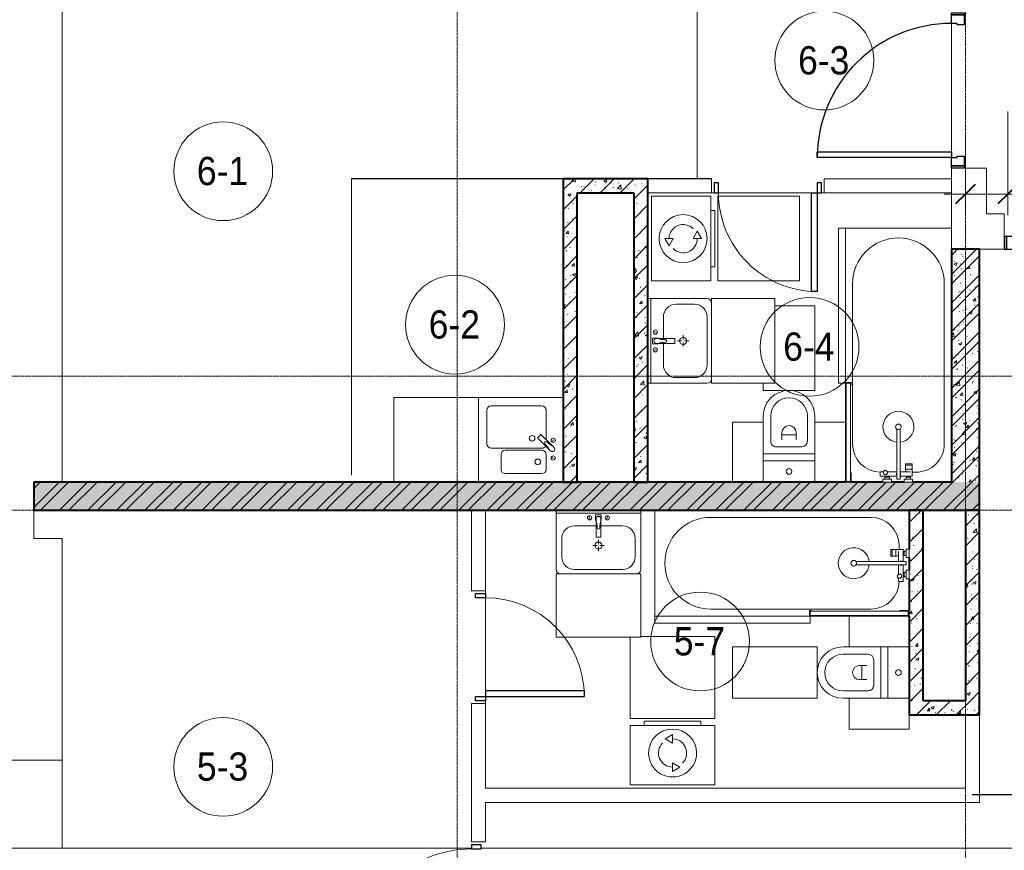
# Model space of a CAD drawing. Header units: millimetres. Extents: x 5617 to 103266, y 7718 to 198901.
# Tile 9 of 51: x 28634 to 35609, y 64290 to 70177. Entities that reach past the tile are written whole.
import ezdxf

# ---------------------------------------------------------------- set-up
doc = ezdxf.new("R2010")
doc.units = ezdxf.units.MM
doc.linetypes.add('ADSK_Линия сетки', pattern=[25, 20, -2.5, 0, -2.5])
doc.linetypes.add('Линия сетки', pattern=[25, 20, -2.5, 0, -2.5])
for name, color, linetype, lineweight in [('Двери', 7, 'Continuous', 18), ('Каркас_Импост', 7, 'Continuous', 30), ('Марки помещений', 7, 'Continuous', 20), ('Мебель', 7, 'Continuous', 18), ('Монтажный зазор', 7, 'Continuous', 30), ('Оси', 7, 'Continuous', 9), ('Панель', 7, 'Continuous', 30), ('Перекрытия', 7, 'Continuous', 18), ('Размеры', 7, 'Continuous', 9), ('Размеры-100', 7, 'Continuous', 9), ('Сантехнические приборы', 7, 'Continuous', 18), ('Стены', 7, 'Continuous', 18), ('Стены разрез', 7, 'Continuous', 40), ('Стены штриховка', 7, 'Continuous', 40), ('Форма', 7, 'Continuous', 18), ('Формообразующий элемент-перекрытие', 7, 'Continuous', 18), ('Электрооборудование', 7, 'Continuous', 18)]:
    doc.layers.add(name, color=color, linetype=linetype, lineweight=lineweight)
doc.styles.add('Arial', font='arial.ttf', dxfattribs={"width": 0.9, "height": 250})
doc.styles.add('Arial_3', font='arial.ttf', dxfattribs={"width": 0.9, "height": 200})
doc.dimstyles.new('Основной_2_5_мм_1', dxfattribs={"dimscale": 304.8, "dimtxt": 255.06485, "dimasz": 0.463911, "dimexe": 0.492126, "dimexo": 0.492126, "dimgap": 0.098425, "dimtad": 1, "dimdec": 0, "dimdsep": 46, "dimtxsty": 'Arial', "dimblk1": 'OBLIQUE', "dimblk2": 'OBLIQUE', "dimsah": 1, "dimcen": 0.09, "dimdle": 0.492126, "dimazin": 2, "dimtfac": 1, "dimtdec": 4, "dimtix": 1, "dimtmove": 1, "dimatfit": 3, "dimfxl": 1, "dimtvp": 1, "dimtolj": 1, "dimtzin": 0, "dimlwd": 20, "dimlwe": 20, "dimarcsym": 2})
pattern_1 = [(50, (0, 0), (218.62117, -19.1268), [22.86, -251.46]), (355, (0, 0), (-42.2919, 229.2684), [18.288, -201.168]), (100.451, (18.22, -1.6), (176.3311, 210.13963), [19.428, -213.708]), (46.184, (0, 60.96), (325.295, -50.4516), [34.29, -377.19]), (96.636, (27.1, 56.76), (284.883, 296.9127), [29.142, -320.562]), (351.184, (0, 60.96), (284.8858, 296.9107), [27.432, -301.752]), (21, (30.48, 45.72), (181.93753, -122.7183), [22.86, -251.46]), (326, (30.48, 45.72), (74.1622, 221.0262), [18.288, -201.168]), (71.451, (45.64, 35.5), (256.10035, 98.30526), [19.428, -213.708]), (37.5, (0, 0), (3.70639, 101.465895), [3.353, -195.377, 3.353, -200.863, -201.93]), (37.5, (0, 0), (3.70639, 101.465895), [-402.946, 3.353, -198.577]), (7.5, (0, 0), (80.18358, 120.21653), [3.353, -113.081, 3.353, -190.805, -76.962]), (7.5, (0, 0), (80.18358, 120.21653), [-310.591, 3.353, -73.609]), (327.5, (-67.97, 0), (162.70865, -6.87497), [3.353, -72.847, 3.353, -234.391, -315.468]), (327.5, (-67.97, 0), (162.70865, -6.87497), [-313.944, 3.353, -312.115]), (317.5, (-98.45, 0), (177.75468, 30.51183), [3.353, -95.707, 3.353, -154.534, -224.028]), (317.5, (-98.45, 0), (177.75468, 30.51183), [-256.946, 3.353, -220.675])]
pattern_2 = [(45, (0, 0), (-101.02788, 101.02788), []), (45, (67.35, 0), (-101.02788, 101.02788), [])]
pattern_3 = [(45, (0, 0), (-70.71068, 70.71068), [])]

# ---------------------------------------------------------------- blocks, each defined once
blk = doc.blocks.new('MR_Унитаз напольный - Санузел с ванной-2499601-МКСС_K1_L15__47_700_')
at = {"layer": 'Сантехнические приборы', "color": 253, "true_color": 0xaaaaaa}
for p, q in [((-182.5, 200), (-182.5, 50)), ((182.5, 50), (182.5, 200)), ((-182.5, 50), (182.5, 50)), ((182.5, 50), (-182.5, 50)), ((-182.5, 50), (-182.5, 0)), ((-182.5, 0), (182.5, 0)), ((182.5, 0), (182.5, 50)), ((182.5, 0), (-182.5, 0)), ((-182.5, 0), (-182.5, -267.5)), ((-90, -50), (90, -50)), ((182.5, -267.5), (182.5, 0)), ((-130, -267.5), (-130, -90)), ((-50, -150), (-50, -100)), ((-50, -135), (50, -135)), ((50, -100), (50, -150)), ((130, -90), (130, -267.5))]:
    blk.add_line(p, q, dxfattribs=at)
for centre, radius, start, end in [((0, 125), 20, 0, 180), ((0, 125), 20, 180, 0), ((-90, -90), 40, 90, 180), ((90, -90), 40, 360, 90), ((0, -150), 50, 180, 0), ((0, -267.5), 182.5, 180, 360), ((0, -267.5), 130, 180, 0)]:
    blk.add_arc(centre, radius, start, end, dxfattribs=at)
blk = doc.blocks.new('MR_Зона обслуживания - MR_Зона обслуживания-2560062-МКСС_K1_L15__47_700_')
at = {"layer": 'Мебель', "lineweight": 9}
for p, q in [((182.5, 0), (-182.5, 0)), ((-182.5, 0), (-182.5, -600)), ((182.5, -600), (182.5, 0)), ((-182.5, -600), (182.5, -600))]:
    blk.add_line(p, q, dxfattribs=at)
blk = doc.blocks.new('MR_Тумба-Умывальник с зеркалом - Тумба-умывальник_600-2560072-МКСС_K1_L15__47_700_')
at = {"layer": 'Сантехнические приборы', "color": 253, "true_color": 0xaaaaaa}
for p, q in [((-300, 0), (-300, 420)), ((-170, 420), (170, 420)), ((300, 420), (300, 0)), ((-260, 200), (-260, 330)), ((0, 290), (0, 260)), ((260, 330), (260, 200)), ((-10, 250), (-40, 250)), ((0, 210), (0, 240)), ((40, 250), (10, 250)), ((-17, 73.1), (-17, 187.9)), ((-14, 190.9), (14, 190.9)), ((17, 187.9), (17, 73.1)), ((-17, 110), (-170, 110)), ((-20, 73.1), (-17, 73.1)), ((-20, 33.1), (-20, 73.1)), ((-17, 60), (-17, 73.1)), ((170, 110), (17, 110)), ((17, 73.1), (17, 60)), ((17, 73.1), (20, 73.1)), ((20, 73.1), (20, 33.1)), ((-300, 20), (300, 20)), ((-69.7, 39.8), (-55.6, 66.3)), ((20, 33.1), (-20, 33.1)), ((69.7, 39.8), (55.6, 66.3))]:
    blk.add_line(p, q, dxfattribs=at)
for centre, radius, start, end in [((-270, 420), 30, 90, 180), ((-170, 330), 90, 90, 180), ((170, 330), 90, 0, 90), ((270, 420), 30, 0, 90), ((0, 250), 25, 360, 180), ((0, 250), 25, 180, 360), ((-170, 200), 90, 180, 270), ((-14, 187.9), 3, 90, 180), ((-14, 187.9), 3, 105, 165), ((14, 187.9), 3, 0, 90), ((14, 187.9), 3, 15, 75), ((170, 200), 90, 270, 0), ((-217.6, 129.9), 208.5, 344.18231, 358.4054), ((0, 124.1), 9.19, 0, 180), ((217.6, 129.9), 208.5, 181.5946, 195.81769), ((-62.7, 53.1), 15, 0, 180), ((-62.7, 53.1), 15, 180, 0), ((0, 60), 17, 180, 0), ((62.7, 53.1), 15, 0, 180), ((62.7, 53.1), 15, 180, 0)]:
    blk.add_arc(centre, radius, start, end, dxfattribs=at)
blk = doc.blocks.new('MR_Зона обслуживания - MR_Зона обслуживания-2560074-МКСС_K1_L15__47_700_')
at = {"layer": 'Мебель', "lineweight": 9}
for p, q in [((300, 450), (-300, 450)), ((-300, 450), (-300, 0)), ((300, 0), (300, 450)), ((-300, 0), (300, 0))]:
    blk.add_line(p, q, dxfattribs=at)
blk = doc.blocks.new('MR_Ванна - Санузел с ванной_1800x750-V21-МКСС_K1_L15__47_700_')
at = {"layer": 'Сантехнические приборы', "color": 253, "true_color": 0xaaaaaa}
for p, q in [((-900, 0), (-900, -750)), ((-505, -50), (630, -50)), ((780, -276.9), (770.9, -276.9)), ((770.9, -276.9), (770.9, -323.9)), ((807.5, -276.9), (780, -276.9)), ((780, -276.9), (780, -323.9)), ((780, -323.9), (780, -276.9)), ((807.5, -323.9), (807.5, -276.9)), ((858, -278.8), (807.5, -278.8)), ((807.5, -278.8), (807.5, -321.6)), ((830, -250), (830, -278.8)), ((858, -291.7), (858, -278.8)), ((900, -275.2), (880, -275.2)), ((880, -275.2), (880, -335)), ((900, -335), (900, -275.2)), ((770.9, -323.9), (780, -323.9)), ((780, -323.9), (807.5, -323.9)), ((807.5, -321.6), (826.3, -321.6)), ((826.3, -291.7), (826.3, -363.7)), ((858, -363.7), (858, -291.7)), ((866, -291.7), (858, -291.7)), ((858, -291.7), (858, -318.6)), ((858, -318.6), (866, -318.6)), ((880, -289), (866, -289)), ((866, -289), (866, -321)), ((866, -318.6), (866, -291.7)), ((866, -321), (880, -321)), ((880, -321), (880, -289)), ((880, -335), (900, -335)), ((880, -363.7), (524.9, -363.7)), ((524.9, -386.3), (880, -386.3)), ((826.3, -386.3), (826.3, -453.7)), ((858, -504.1), (858, -386.3)), ((880, -386.3), (880, -363.7)), ((826.3, -480.7), (826.3, -504.1)), ((858, -441.4), (858, -468.3)), ((866, -441.4), (858, -441.4)), ((858, -468.3), (866, -468.3)), ((866, -439), (866, -471)), ((880, -439), (866, -439)), ((866, -468.3), (866, -441.4)), ((866, -471), (880, -471)), ((880, -425), (880, -484.8)), ((900, -425), (880, -425)), ((880, -471), (880, -439)), ((880, -484.8), (900, -484.8)), ((900, -484.8), (900, -425)), ((826.3, -504.1), (858, -504.1)), ((630, -700), (-505, -700)), ((195, -710), (195, -750.1)), ((210, -710), (195, -710)), ((195, -750.1), (210, -750.1)), ((200, -745.1), (200, -715)), ((200, -715), (210, -715)), ((895, -715), (200, -715)), ((200, -715), (200, -745.1)), ((210, -745.1), (200, -745.1)), ((200, -745.1), (895, -745.1)), ((210, -715), (210, -710)), ((210, -750.1), (210, -745.1)), ((210, -750), (475, -750)), ((900, -710), (835, -710)), ((835, -710), (835, -715)), ((835, -715), (895, -715)), ((895, -745.1), (885, -745.1)), ((885, -745.1), (885, -750)), ((885, -750), (900, -750)), ((895, -715), (895, -745.1)), ((895, -745.1), (895, -715)), ((900, -750), (900, -710))]:
    blk.add_line(p, q, dxfattribs=at)
for centre, radius, start, end in [((-505, -375), 325, 90, 270), ((630, -250), 200, 360, 90), ((508.5, -375), 110, 5.91598, 354.08402), ((508.5, -375), 20, 90, 270), ((508.5, -375), 20, 270, 90), ((508.5, -375), 20, 325.4667, 34.5333), ((843.9, -375), 15.5, 47.00933, 132.99067), ((843.9, -375), 15.5, 227.00933, 312.99067), ((832.8, -467.2), 15, 90, 270), ((832.8, -467.2), 15, 244.04828, 115.95172), ((832.8, -467.2), 15, 270, 90), ((630, -500), 200, 270, 358.81432)]:
    blk.add_arc(centre, radius, start, end, dxfattribs=at)
blk = doc.blocks.new('MR_Зона обслуживания - MR_Зона обслуживания-2560100-МКСС_K1_L15__47_700_')
at = {"layer": 'Мебель', "lineweight": 9}
for p, q in [((545.1, 0), (-550, 0)), ((-550, 0), (-550, -50)), ((-550, -50), (550, -50)), ((550, -50), (550, -0.1))]:
    blk.add_line(p, q, dxfattribs=at)
blk = doc.blocks.new('MR_Зона обслуживания - MR_Зона обслуживания-V22-МКСС_K1_L15__47_700_')
at = {"layer": 'Мебель', "lineweight": 9}
for p, q in [((108.75, 0), (8.75, 0)), ((108.75, -425), (108.75, 0)), ((-108.75, -425), (108.75, -425))]:
    blk.add_line(p, q, dxfattribs=at)
blk = doc.blocks.new('MR_Зона обслуживания - MR_Зона обслуживания-V23-МКСС_K1_L15__47_700_')
at = {"layer": 'Мебель', "lineweight": 9}
for p, q in [((-108.75, -15), (-108.75, -425)), ((-108.75, -425), (108.75, -425))]:
    blk.add_line(p, q, dxfattribs=at)
blk = doc.blocks.new('MR_Стиральная машина - Стиральная машина_450-2498975-МКСС_K1_L15__47_700_')
at = {"layer": 'Электрооборудование', "color": 253, "true_color": 0xaaaaaa}
for p, q in [((300, 0), (-300, 0)), ((-300, 0), (-300, -420)), ((300, -420), (300, 0)), ((0, -95), (-52, -125)), ((-52, -125), (0, -155)), ((0, -155), (0, -95)), ((0, -295), (0, -355)), ((52, -325), (0, -295)), ((0, -355), (52, -325)), ((-300, -420), (300, -420)), ((-200, -420), (-200, -450)), ((-200, -450), (200, -450)), ((200, -450), (200, -420))]:
    blk.add_line(p, q, dxfattribs=at)
for radius, start, end in [(170, 360, 180), (100, 315, 90), (100, 135, 270), (170, 180, 360)]:
    blk.add_arc((0, -225), radius, start, end, dxfattribs=at)
blk = doc.blocks.new('MR_Зона обслуживания - MR_Зона обслуживания-V24-МКСС_K1_L15__47_700_')
at = {"layer": 'Мебель', "lineweight": 9}
for p, q in [((300, 0), (-300, 0)), ((-300, 0), (-300, -580)), ((300, -575), (300, 0)), ((-300, -580), (225, -580))]:
    blk.add_line(p, q, dxfattribs=at)
blk = doc.blocks.new('MR_Зона обслуживания - MR_Зона обслуживания-V28-МКСС_K1_L15__47_700_')
at = {"layer": 'Мебель', "lineweight": 9}
for p, q in [((182.5, 0), (-182.5, 0)), ((-182.5, 0), (-182.5, -600)), ((182.5, -50), (182.5, 0)), ((-182.5, -600), (100, -600))]:
    blk.add_line(p, q, dxfattribs=at)
blk = doc.blocks.new('MR_Зона обслуживания - MR_Зона обслуживания-V7-МКСС_K1_L15__47_700_')
at = {"layer": 'Мебель', "lineweight": 9}
for p, q in [((108.75, -425), (108.75, 0)), ((-108.75, -425), (108.75, -425))]:
    blk.add_line(p, q, dxfattribs=at)
blk = doc.blocks.new('MR_Ванна - Санузел с ванной_1800x750-V29-МКСС_K1_L15__47_700_')
at = {"layer": 'Сантехнические приборы', "color": 253, "true_color": 0xaaaaaa}
for p, q in [((-750, 0), (-900, 0)), ((-900, 0), (-900, -750)), ((-505, -50), (630, -50)), ((780, -276.9), (770.9, -276.9)), ((770.9, -276.9), (770.9, -323.9)), ((807.5, -276.9), (780, -276.9)), ((780, -276.9), (780, -323.9)), ((780, -323.9), (780, -276.9)), ((807.5, -323.9), (807.5, -276.9)), ((858, -278.8), (807.5, -278.8)), ((807.5, -278.8), (807.5, -321.6)), ((830, -250), (830, -278.8)), ((858, -291.7), (858, -278.8)), ((900, -275.2), (880, -275.2)), ((880, -275.2), (880, -335)), ((900, -335), (900, -275.2)), ((770.9, -323.9), (780, -323.9)), ((780, -323.9), (807.5, -323.9)), ((807.5, -321.6), (826.3, -321.6)), ((826.3, -291.7), (826.3, -363.7)), ((858, -363.7), (858, -291.7)), ((866, -291.7), (858, -291.7)), ((858, -291.7), (858, -318.6)), ((858, -318.6), (866, -318.6)), ((880, -289), (866, -289)), ((866, -289), (866, -321)), ((866, -318.6), (866, -291.7)), ((866, -321), (880, -321)), ((880, -321), (880, -289)), ((880, -335), (900, -335)), ((880, -363.7), (524.9, -363.7)), ((524.9, -386.3), (880, -386.3)), ((826.3, -386.3), (826.3, -453.7)), ((858, -504.1), (858, -386.3)), ((880, -386.3), (880, -363.7)), ((826.3, -480.7), (826.3, -504.1)), ((858, -441.4), (858, -468.3)), ((866, -441.4), (858, -441.4)), ((858, -468.3), (866, -468.3)), ((866, -439), (866, -471)), ((880, -439), (866, -439)), ((866, -468.3), (866, -441.4)), ((866, -471), (880, -471)), ((880, -425), (880, -484.8)), ((900, -425), (880, -425)), ((880, -471), (880, -439)), ((880, -484.8), (900, -484.8)), ((900, -484.8), (900, -425)), ((826.3, -504.1), (858, -504.1)), ((630, -700), (-505, -700)), ((195, -710), (195, -750.1)), ((210, -710), (195, -710)), ((195, -750.1), (210, -750.1)), ((200, -745.1), (200, -715)), ((200, -715), (210, -715)), ((895, -715), (200, -715)), ((200, -715), (200, -745.1)), ((210, -745.1), (200, -745.1)), ((200, -745.1), (895, -745.1)), ((210, -715), (210, -710)), ((210, -750.1), (210, -745.1)), ((210, -750), (475, -750)), ((900, -710), (835, -710)), ((835, -710), (835, -715)), ((835, -715), (895, -715)), ((895, -745.1), (885, -745.1)), ((885, -745.1), (885, -750)), ((885, -750), (900, -750)), ((895, -715), (895, -745.1)), ((895, -745.1), (895, -715)), ((900, -750), (900, -710))]:
    blk.add_line(p, q, dxfattribs=at)
for centre, radius, start, end in [((-505, -375), 325, 90, 270), ((630, -250), 200, 360, 90), ((508.5, -375), 110, 5.91598, 354.08402), ((508.5, -375), 20, 90, 270), ((508.5, -375), 20, 270, 90), ((508.5, -375), 20, 325.4667, 34.5333), ((843.9, -375), 15.5, 47.00933, 132.99067), ((843.9, -375), 15.5, 227.00933, 312.99067), ((832.8, -467.2), 15, 90, 270), ((832.8, -467.2), 15, 244.04828, 115.95172), ((832.8, -467.2), 15, 270, 90), ((630, -500), 200, 270, 358.81432)]:
    blk.add_arc(centre, radius, start, end, dxfattribs=at)
blk = doc.blocks.new('MR_Зона обслуживания - MR_Зона обслуживания-2560093-МКСС_K1_L15__47_700_')
at = {"layer": 'Мебель', "lineweight": 9}
for p, q in [((300, 0), (-300, 0)), ((-300, 0), (-300, -580)), ((300, -580), (300, 0)), ((-300, -580), (300, -580))]:
    blk.add_line(p, q, dxfattribs=at)
blk = doc.blocks.new('MR_Мойка - Кухонная мойка-2560094-МКСС_K1_L15__47_700_')
at = {"layer": 'Сантехнические приборы', "color": 253, "true_color": 0xaaaaaa}
for p, q in [((-300, 550), (300, 550)), ((-30, 490), (210, 490)), ((300, 550), (300, -50)), ((-60, 100), (-60, 460)), ((240, 460), (240, 100)), ((-240, 100), (-240, 360)), ((-210, 390), (-104, 390)), ((-74, 360), (-74, 100)), ((-104, 70), (-210, 70)), ((-69.8, 48.2), (11.4, 129.4)), ((35.5, 105.4), (-45.7, 24.2)), ((210, 70), (0.1, 70)), ((15.7, 129.4), (35.5, 109.6)), ((-136.7, 6.7), (-122.6, 33.3)), ((-79, 39), (-69.8, 48.2)), ((-45.7, 24.2), (-55, 14.9)), ((2.7, 6.7), (-11.4, 33.3))]:
    blk.add_line(p, q, dxfattribs=at)
for centre, radius, start, end in [((-30, 460), 30, 90, 180), ((210, 460), 30, 0, 90), ((-210, 360), 30, 90, 180), ((-104, 360), 30, 0, 90), ((-157, 130), 20, 0, 180), ((10, 170), 20, 0, 180), ((10, 170), 20, 180, 0), ((-210, 100), 30, 180, 270), ((-157, 130), 20, 180, 0), ((-104, 100), 30, 270, 0), ((-171.5, 230.2), 208.5, 299.18231, 313.4054), ((-30, 100), 30, 180, 241.44894), ((-21.7, 72.3), 9.19, 315, 135), ((13.5, 127.3), 3, 45, 135), ((13.5, 127.3), 3, 45, 135), ((33.3, 107.5), 3, 315, 45), ((33.3, 107.5), 3, 315, 45), ((210, 100), 30, 270, 0), ((-129.7, 20), 15, 0, 180), ((-129.7, 20), 15, 180, 0), ((-67, 26.9), 17, 135, 315), ((136.3, -77.5), 208.5, 136.5946, 150.81769), ((-4.3, 20), 15, 0, 180), ((-4.3, 20), 15, 180, 0)]:
    blk.add_arc(centre, radius, start, end, dxfattribs=at)
blk = doc.blocks.new('MR_Зона обслуживания - MR_Зона обслуживания-V12-МКСС_K1_L15__47_700_')
at = {"layer": 'Мебель', "lineweight": 9}
for p, q in [((300, 600), (-300, 600)), ((300, 0), (300, 600)), ((-300, 0), (300, 0))]:
    blk.add_line(p, q, dxfattribs=at)
blk = doc.blocks.new('A_DOR_Door - Вн_3_Одинарная_800x2100-2943015-МКСС_K1_L15__47_700_')
at = {"layer": 'Двери', "color": 253, "lineweight": 30, "true_color": 0xaaaaaa}
for p, q in [((-380, 20), (-350, 20)), ((-380, -50), (-380, 20)), ((-350, 20), (-350, -50)), ((350, -50), (350, 20)), ((350, 20), (380, 20)), ((380, 20), (380, -50)), ((-350, -50), (-380, -50)), ((-350, -50), (-350, -750)), ((-310, -50), (-350, -50)), ((-350, -50), (-350, -750)), ((-310, -750), (-310, -50)), ((380, -50), (350, -50)), ((-350, -750), (-310, -750))]:
    blk.add_line(p, q, dxfattribs=at)
at = {"layer": 'Двери', "color": 254, "lineweight": 9, "true_color": 0xd4d4d4}
blk.add_arc((-350, -50), 700, 270, 0, dxfattribs=at)
blk = doc.blocks.new('A_DOR_Door - Вн_3_Одинарная_900x2100-2944716-МКСС_K1_L15__47_700_')
at = {"layer": 'Двери', "color": 253, "lineweight": 30, "true_color": 0xaaaaaa}
for p, q in [((-400, 50), (-400, 850)), ((-400, 850), (-360, 850)), ((-400, 50), (-400, 850)), ((-360, 850), (-360, 50)), ((-430, 50), (-430, -20)), ((-400, 50), (-430, 50)), ((-360, 50), (-400, 50)), ((-400, -20), (-400, 50)), ((430, 50), (400, 50)), ((400, 50), (400, -20)), ((430, -20), (430, 50)), ((-430, -20), (-400, -20)), ((400, -20), (430, -20))]:
    blk.add_line(p, q, dxfattribs=at)
at = {"layer": 'Двери', "color": 254, "lineweight": 9, "true_color": 0xd4d4d4}
blk.add_arc((-400, 50), 800, 360, 90, dxfattribs=at)
blk = doc.blocks.new('A_DOR_Door - Вн_3_Одинарная_800x2100-2943060-МКСС_K1_L15__47_700_')
at = {"layer": 'Двери', "color": 253, "lineweight": 30, "true_color": 0xaaaaaa}
for p, q in [((-350, 50), (-350, 750)), ((-350, 750), (-310, 750)), ((-350, 50), (-350, 750)), ((-310, 750), (-310, 50)), ((-380, 50), (-380, -20)), ((-350, 50), (-380, 50)), ((-310, 50), (-350, 50)), ((-350, -20), (-350, 50)), ((380, 50), (350, 50)), ((350, 50), (350, -20)), ((380, -20), (380, 50)), ((-380, -20), (-350, -20)), ((350, -20), (380, -20))]:
    blk.add_line(p, q, dxfattribs=at)
at = {"layer": 'Двери', "color": 254, "lineweight": 9, "true_color": 0xd4d4d4}
blk.add_arc((-350, 50), 700, 360, 90, dxfattribs=at)
blk = doc.blocks.new('101_Дверь_Однопольная - _НЧ_Мет_900х2100_Квартира_Пр-3606083-МКСС_K1_L15__47_700_')
at = {"layer": 'Каркас_Импост', "color": 253, "true_color": 0xaaaaaa}
for p, q in [((-535, 125), (-475, 125)), ((-535, 35), (-535, 125)), ((-475, 125), (-475, 85)), ((-475, 85), (-465, 85)), ((-465, 85), (-465, 35)), ((465, 85), (475, 85)), ((465, 35), (465, 85)), ((475, 125), (535, 125)), ((475, 85), (475, 125)), ((535, 125), (535, 35)), ((-465, 35), (-535, 35)), ((535, 35), (465, 35))]:
    blk.add_line(p, q, dxfattribs=at)
at = {"layer": 'Монтажный зазор', "color": 253, "true_color": 0xaaaaaa}
for p, q in [((-550, 125), (-535, 125)), ((-550, 35), (-550, 125)), ((-535, 125), (-535, 35)), ((535, 35), (535, 125)), ((535, 125), (550, 125)), ((550, 125), (550, 35)), ((-535, 35), (-550, 35)), ((550, 35), (535, 35))]:
    blk.add_line(p, q, dxfattribs=at)
at = {"layer": 'Панель', "color": 253, "true_color": 0xaaaaaa}
for p, q in [((-475, 1075), (-435, 1075)), ((-475, 125), (-475, 1075)), ((-435, 1075), (-435, 125)), ((-435, 125), (-475, 125))]:
    blk.add_line(p, q, dxfattribs=at)
blk.add_arc((-475, 125), 950, 0, 90, dxfattribs=at)
blk = doc.blocks.new('101_Дверь_Однопольная - _НЧ_Мет_900х2100_Квартира_Л-3606077-МКСС_K1_L15__47_700_')
at = {"layer": 'Каркас_Импост', "color": 253, "true_color": 0xaaaaaa}
for p, q in [((-475, 125), (-535, 125)), ((-535, 125), (-535, 35)), ((-475, 85), (-475, 125)), ((-465, 85), (-475, 85)), ((-465, 35), (-465, 85)), ((475, 85), (465, 85)), ((465, 85), (465, 35)), ((535, 125), (475, 125)), ((475, 125), (475, 85)), ((535, 35), (535, 125)), ((-535, 35), (-465, 35)), ((465, 35), (535, 35))]:
    blk.add_line(p, q, dxfattribs=at)
at = {"layer": 'Монтажный зазор', "color": 253, "true_color": 0xaaaaaa}
for p, q in [((-535, 125), (-550, 125)), ((-550, 125), (-550, 35)), ((-535, 35), (-535, 125)), ((550, 125), (535, 125)), ((535, 125), (535, 35)), ((550, 35), (550, 125)), ((-550, 35), (-535, 35)), ((535, 35), (550, 35))]:
    blk.add_line(p, q, dxfattribs=at)
at = {"layer": 'Панель', "color": 253, "true_color": 0xaaaaaa}
for p, q in [((475, 1075), (435, 1075)), ((435, 1075), (435, 125)), ((475, 125), (475, 1075)), ((435, 125), (475, 125))]:
    blk.add_line(p, q, dxfattribs=at)
blk.add_arc((475, 125), 950, 90, 180, dxfattribs=at)
blk = doc.blocks.new('135_SLK_K1_AR_rvt-1-МКСС_K1_L15__47_700_')
at = {"layer": 'Стены разрез', "lineweight": 9, "true_color": 0xaaaaaa}
h = blk.add_hatch(dxfattribs=at)
h.set_pattern_fill('FP_1', color=253, style=0, pattern_type=2)
h.set_pattern_definition(pattern_1)
h.paths.add_polyline_path([(18800, 68950), (19300, 68950), (19300, 69050), (18700, 69050), (18700, 68950), (18716, 68950)])
h = blk.add_hatch(dxfattribs=at)
h.set_pattern_fill('FP_3', color=253, style=0, pattern_type=2)
h.set_pattern_definition(pattern_3)
h.paths.add_polyline_path([(18800, 68950), (19300, 68950), (19300, 69050), (18700, 69050), (18700, 68950), (18716, 68950)])
h = blk.add_hatch(dxfattribs=at)
h.set_pattern_fill('FP_1', color=253, style=0, pattern_type=2)
h.set_pattern_definition(pattern_1)
h.paths.add_polyline_path([(18716, 66900), (18800, 66900), (18800, 68950), (18700, 68950), (18700, 66900)])
h = blk.add_hatch(dxfattribs=at)
h.set_pattern_fill('FP_3', color=253, style=0, pattern_type=2)
h.set_pattern_definition(pattern_3)
h.paths.add_polyline_path([(18716, 66900), (18800, 66900), (18800, 68950), (18700, 68950), (18700, 66900)])
h = blk.add_hatch(dxfattribs=at)
h.set_pattern_fill('FP_1', color=253, style=0, pattern_type=2)
h.set_pattern_definition(pattern_1)
h.paths.add_polyline_path([(19200, 66900), (19300, 66900), (19300, 68950), (19200, 68950), (19200, 67189.5)])
h = blk.add_hatch(dxfattribs=at)
h.set_pattern_fill('FP_3', color=253, style=0, pattern_type=2)
h.set_pattern_definition(pattern_3)
h.paths.add_polyline_path([(19200, 66900), (19300, 66900), (19300, 68950), (19200, 68950), (19200, 67189.5)])
h = blk.add_hatch(dxfattribs=at)
h.set_pattern_fill('FP_1', color=253, style=0, pattern_type=2)
h.set_pattern_definition(pattern_1)
h.paths.add_polyline_path([(21650, 66900), (21650, 68550), (21450, 68550), (21450, 66900), (21465.4, 66900)])
h = blk.add_hatch(dxfattribs=at)
h.set_pattern_fill('FP_2', color=253, style=0, pattern_type=2)
h.set_pattern_definition(pattern_2)
h.paths.add_polyline_path([(21650, 66900), (21650, 68550), (21450, 68550), (21450, 66900), (21465.4, 66900)])
h = blk.add_hatch(dxfattribs=at)
h.set_pattern_fill('FP_1', color=253, style=0, pattern_type=2)
h.set_pattern_definition(pattern_1)
h.paths.add_polyline_path([(21650, 66700), (21650, 66900), (14950, 66900), (14950, 66700), (21550, 66700)])
h = blk.add_hatch(dxfattribs=at)
h.set_pattern_fill('FP_2', color=253, style=0, pattern_type=2)
h.set_pattern_definition(pattern_2)
h.paths.add_polyline_path([(21650, 66700), (21650, 66900), (14950, 66900), (14950, 66700), (21550, 66700)])
h = blk.add_hatch(dxfattribs=at)
h.set_pattern_fill('FP_1', color=253, style=0, pattern_type=2)
h.set_pattern_definition(pattern_1)
h.paths.add_polyline_path([(21250, 65250), (21250, 66700), (21150, 66700), (21150, 65250)])
h = blk.add_hatch(dxfattribs=at)
h.set_pattern_fill('FP_3', color=253, style=0, pattern_type=2)
h.set_pattern_definition(pattern_3)
h.paths.add_polyline_path([(21250, 65250), (21250, 66700), (21150, 66700), (21150, 65250)])
h = blk.add_hatch(dxfattribs=at)
h.set_pattern_fill('FP_1', color=253, style=0, pattern_type=2)
h.set_pattern_definition(pattern_1)
h.paths.add_polyline_path([(21650, 65350), (21650, 66700), (21550, 66700), (21550, 65350)])
h = blk.add_hatch(dxfattribs=at)
h.set_pattern_fill('FP_3', color=253, style=0, pattern_type=2)
h.set_pattern_definition(pattern_3)
h.paths.add_polyline_path([(21650, 65350), (21650, 66700), (21550, 66700), (21550, 65350)])
h = blk.add_hatch(dxfattribs=at)
h.set_pattern_fill('FP_1', color=253, style=0, pattern_type=2)
h.set_pattern_definition(pattern_1)
h.paths.add_polyline_path([(21250, 65250), (21650, 65250), (21650, 65350), (21250, 65350)])
h = blk.add_hatch(dxfattribs=at)
h.set_pattern_fill('FP_3', color=253, style=0, pattern_type=2)
h.set_pattern_definition(pattern_3)
h.paths.add_polyline_path([(21250, 65250), (21650, 65250), (21650, 65350), (21250, 65350)])
at = {"layer": 'Перекрытия', "color": 253, "true_color": 0xaaaaaa}
for p, q in [((15150, 70600), (15150, 66900)), ((21450, 69240), (21450, 70150)), ((21450, 70150), (21450, 69240)), ((21450, 69050), (21450, 69125)), ((21540, 69125), (21700, 69125)), ((21700, 69125), (21700, 68800)), ((18700, 69050.4), (19750, 69050.4)), ((19750, 68950), (19770, 68950)), ((19770, 68950), (19750, 68950)), ((19800, 68950), (20460, 68950)), ((20460, 68950), (19800, 68950)), ((20530, 68950), (20550, 68950)), ((20550, 68950), (20530, 68950)), ((21450, 68550), (21450, 68950)), ((21700, 68800), (21825, 68800)), ((21825, 68800), (21825, 68640)), ((21825, 68550), (21650, 68550)), ((14950, 66700), (14950, 66500)), ((14950, 66500), (15150, 66500)), ((15150, 66500), (15150, 64305.2)), ((18150, 66110), (18150, 66130)), ((18150, 66130), (18150, 66110)), ((18150, 65420), (18150, 66080)), ((18150, 66080), (18150, 65420)), ((18150, 65330), (18150, 65350)), ((18150, 65350), (18150, 65330))]:
    blk.add_line(p, q, dxfattribs=at)
at = {"layer": 'Стены', "color": 253, "true_color": 0xaaaaaa}
for p, q in [((19649.6, 69050), (19649.6, 70350)), ((19650.4, 70350), (19650.4, 69050)), ((17199.6, 69050.4), (18750, 69050.4)), ((17199.6, 69050.4), (17199.6, 69049.6)), ((17199.6, 66950), (17199.6, 69049.6)), ((18700, 69049.6), (17200.4, 69049.6)), ((17200.4, 69049.6), (17200.4, 66950)), ((19300, 69050), (19649.6, 69050)), ((19650.4, 69050), (19750, 69050)), ((19750, 68950), (19750, 69050)), ((20550, 69050), (21450, 69050)), ((20550, 69050), (20550, 68950)), ((21450, 69050), (21450, 68950)), ((19750, 68950), (19300, 68950)), ((21450, 68950), (20550, 68950)), ((17200.4, 66950), (17199.6, 66950)), ((18050, 66130), (18050, 66700)), ((18150, 66700), (18150, 66130)), ((18050, 66130), (18150, 66130)), ((18050, 64730), (18050, 65330)), ((18150, 65330), (18050, 65330)), ((18150, 65330), (18150, 64730)), ((21550, 64730), (21550, 65250)), ((21650, 65250), (21650, 64630)), ((18050, 64730), (18050, 64630)), ((18150, 64730), (21550, 64730)), ((21600, 64685.4), (22700, 64685.4)), ((21600, 64685.4), (21600, 64684.6)), ((22700, 64684.6), (21600, 64684.6)), ((18050, 64350), (18050, 64630)), ((18150, 64630), (18150, 64350)), ((21550, 64630), (18150, 64630)), ((21550, 64630), (21650, 64630)), ((18050, 64350), (18150, 64350))]:
    blk.add_line(p, q, dxfattribs=at)
at = {"layer": 'Стены разрез', "color": 253, "true_color": 0xaaaaaa}
for p, q in [((19300, 69050), (18700, 69050)), ((18700, 69050), (18700, 68950)), ((19300, 68950), (19300, 69050)), ((18700, 68950), (18700, 66900)), ((18800, 68950), (19200, 68950)), ((18800, 66900), (18800, 68950)), ((19200, 68950), (19200, 66900)), ((19300, 66900), (19300, 68950)), ((21450, 68550), (21450, 66900)), ((21650, 68550), (21450, 68550)), ((21650, 66900), (21650, 68550)), ((18700, 66900), (14950, 66900)), ((14950, 66900), (14950, 66700)), ((20700, 66900), (18800, 66900)), ((19200, 66900), (19300, 66900)), ((20965.2, 66900), (20740, 66900)), ((21115, 66900), (21025, 66900)), ((21450, 66900), (21174.8, 66900)), ((21650, 66700), (21650, 66900)), ((14950, 66700), (21150, 66700)), ((21150, 66700), (21150, 66424.8)), ((21250, 66700), (21550, 66700)), ((21250, 65350), (21250, 66700)), ((21550, 66700), (21550, 65350)), ((21650, 65350), (21650, 66700)), ((21150, 66365), (21150, 66275)), ((21150, 66215.2), (21150, 65990)), ((21150, 65950), (21150, 65250)), ((21550, 65350), (21250, 65350)), ((21650, 65250), (21650, 65350)), ((21150, 65250), (21250, 65250)), ((21250, 65250), (21650, 65250))]:
    blk.add_line(p, q, dxfattribs=at)
at = {"layer": 'Стены штриховка', "color": 253, "true_color": 0xaaaaaa}
for p, q in [((18800, 66900), (18700, 66900)), ((18700, 66900), (18800, 66900)), ((21150, 66700), (21250, 66700)), ((21250, 66700), (21150, 66700)), ((21550, 66700), (21650, 66700)), ((21650, 66700), (21550, 66700))]:
    blk.add_line(p, q, dxfattribs=at)
at = {"layer": 'Двери', "color": 253, "lineweight": 18, "true_color": 0xaaaaaa}
for name, p, rotation in [('101_Дверь_Однопольная - _НЧ_Мет_900х2100_Квартира_Пр-3606083-МКСС_K1_L15__47_700_', (21575, 69675), 89.99999999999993), ('A_DOR_Door - Вн_3_Одинарная_800x2100-2943060-МКСС_K1_L15__47_700_', (20150, 69000), 180), ('101_Дверь_Однопольная - _НЧ_Мет_900х2100_Квартира_Л-3606077-МКСС_K1_L15__47_700_', (22375, 68675), 180), ('A_DOR_Door - Вн_3_Одинарная_800x2100-2943015-МКСС_K1_L15__47_700_', (18100, 65730), 89.99999999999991), ('A_DOR_Door - Вн_3_Одинарная_900x2100-2944716-МКСС_K1_L15__47_700_', (18100, 63900), 89.99999999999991)]:
    blk.add_blockref(name, p, dxfattribs=dict(at, rotation=rotation))
at = {"layer": 'Мебель', "color": 253, "lineweight": 18, "true_color": 0xaaaaaa}
for name, p, rotation in [('MR_Зона обслуживания - MR_Зона обслуживания-2560093-МКСС_K1_L15__47_700_', (19795, 68625), 89.99999999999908), ('MR_Зона обслуживания - MR_Зона обслуживания-2560100-МКСС_K1_L15__47_700_', (20700, 68150), 270.0000000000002), ('MR_Зона обслуживания - MR_Зона обслуживания-2560074-МКСС_K1_L15__47_700_', (19750, 67900), 270.0000000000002), ('MR_Зона обслуживания - MR_Зона обслуживания-V28-МКСС_K1_L15__47_700_', (20300, 67550), 180), ('MR_Зона обслуживания - MR_Зона обслуживания-V12-МКСС_K1_L15__47_700_', (18100, 67200), 90), ('MR_Зона обслуживания - MR_Зона обслуживания-V7-МКСС_K1_L15__47_700_', (20008.7, 66900), 180), ('MR_Зона обслуживания - MR_Зона обслуживания-V23-МКСС_K1_L15__47_700_', (20591.2, 66900), 180), ('MR_Зона обслуживания - MR_Зона обслуживания-2560074-МКСС_K1_L15__47_700_', (18950, 66250), 180), ('MR_Зона обслуживания - MR_Зона обслуживания-V23-МКСС_K1_L15__47_700_', (21150, 65841.2), 269.9999999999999), ('MR_Зона обслуживания - MR_Зона обслуживания-V24-МКСС_K1_L15__47_700_', (19475, 65225), 180), ('MR_Зона обслуживания - MR_Зона обслуживания-2560062-МКСС_K1_L15__47_700_', (20500, 65550), 269.9999999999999), ('MR_Зона обслуживания - MR_Зона обслуживания-V22-МКСС_K1_L15__47_700_', (21150, 65258.7), 269.9999999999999)]:
    blk.add_blockref(name, p, dxfattribs=dict(at, rotation=rotation))
blk.add_blockref('MR_Зона обслуживания - MR_Зона обслуживания-2560100-МКСС_K1_L15__47_700_', (19900, 65950), dxfattribs=at)
at = {"layer": 'Сантехнические приборы', "color": 253, "lineweight": 18, "true_color": 0xaaaaaa}
for name, p, rotation in [('MR_Ванна - Санузел с ванной_1800x750-V29-МКСС_K1_L15__47_700_', (21450, 67800), 270.0000000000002), ('MR_Тумба-Умывальник с зеркалом - Тумба-умывальник_600-2560072-МКСС_K1_L15__47_700_', (19300, 67900), 270.0000000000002), ('MR_Унитаз напольный - Санузел с ванной-2499601-МКСС_K1_L15__47_700_', (20300, 67100), 180), ('MR_Мойка - Кухонная мойка-2560094-МКСС_K1_L15__47_700_', (18650, 67200), 90), ('MR_Тумба-Умывальник с зеркалом - Тумба-умывальник_600-2560072-МКСС_K1_L15__47_700_', (18950, 66700), 180), ('MR_Унитаз напольный - Санузел с ванной-2499601-МКСС_K1_L15__47_700_', (20950, 65550), 269.9999999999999)]:
    blk.add_blockref(name, p, dxfattribs=dict(at, rotation=rotation))
blk.add_blockref('MR_Ванна - Санузел с ванной_1800x750-V21-МКСС_K1_L15__47_700_', (20250, 66700), dxfattribs=at)
at = {"layer": 'Электрооборудование', "color": 253, "lineweight": 18, "true_color": 0xaaaaaa}
for p, rotation in [((19325, 68625), 89.99999999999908), ((19475, 64755), 180)]:
    blk.add_blockref('MR_Стиральная машина - Стиральная машина_450-2498975-МКСС_K1_L15__47_700_', p, dxfattribs=dict(at, rotation=rotation))
blk = doc.blocks.new('135_SLK_K1_AR_FCD_rvt-1-МКСС_K1_L15__47_700_')
at = {"layer": 'Форма', "color": 253, "lineweight": 5, "true_color": 0xaaaaaa}
blk.add_line((15150, 64930), (14550, 64930), dxfattribs=at)
at = {"layer": 'Формообразующий элемент-перекрытие', "color": 253, "lineweight": 5, "true_color": 0xaaaaaa}
for p, q in [((14550, 64305.2), (18050, 64305.2)), ((18120, 64305.2), (23850, 64305.2))]:
    blk.add_line(p, q, dxfattribs=at)
blk = doc.blocks.new('050_Марка_Помещение - Номер-620969-МКСС_K1_L15__47_700_')
at = {"layer": 'Марки помещений'}
blk.add_circle((0, 0), 3.5, dxfattribs=at)
blk = doc.blocks.new('DIMBLOCK26-МКСС_K1_L15__47_700_')
at = {"layer": 'Размеры-100', "lineweight": 20, "transparency": 16777216}
for p, q in [((35634, 68941.4), (35634, 69525)), ((35334, 68941.4), (35334, 69320)), ((35184, 68941.4), (35784, 68941.4)), ((35334, 68941.4), (35334, 68791.4)), ((35746.1, 68941.4), (35484, 68941.4)), ((35634, 68941.4), (35634, 68791.4)), ((36264.1, 68941.4), (35746.1, 68941.4))]:
    blk.add_line(p, q, dxfattribs=at)
at = {"layer": 'Размеры-100', "lineweight": 40, "transparency": 16777216}
for p, q in [((35334, 68941.4), (35404.7, 69012.1)), ((35634, 68941.4), (35704.7, 69012.1)), ((35334, 68941.4), (35263.3, 68870.7)), ((35634, 68941.4), (35563.3, 68870.7))]:
    blk.add_line(p, q, dxfattribs=at)
at = {"layer": 'Размеры-100', "color": 0, "lineweight": 20, "transparency": 16777216, "insert": (35746.1, 69295.9), "char_height": 250, "width": 621.573, "attachment_point": 1, "line_spacing_factor": 0.941778, "style": 'Arial'}
blk.add_mtext('300', dxfattribs=at)
blk = doc.blocks.new('_Oblique')
at = {"color": 0, "linetype": 'ByBlock', "lineweight": -2}
blk.add_line((-0.5, -0.5), (0.5, 0.5), dxfattribs=at)

msp = doc.modelspace()

# ---------------------------------------------------------------- linework, layer by layer
at = {"layer": 'Оси', "linetype": 'Линия сетки'}
for p, q in [((31734, 57340.2), (31734, 78150)), ((35334, 57340.2), (35334, 78150))]:
    msp.add_line(p, q, dxfattribs=at)
at = {"layer": 'Оси', "linetype": 'ADSK_Линия сетки'}
for p, q in [((71384, 67650), (25496.4, 67650)), ((71384, 66700), (25496.4, 66700))]:
    msp.add_line(p, q, dxfattribs=at)

# ---------------------------------------------------------------- block references
at = {"lineweight": 5}
for name in ['135_SLK_K1_AR_FCD_rvt-1-МКСС_K1_L15__47_700_', '135_SLK_K1_AR_rvt-1-МКСС_K1_L15__47_700_']:
    msp.add_blockref(name, (13784, 0), dxfattribs=at)
at = {"layer": 'Марки помещений', "xscale": 99.99999999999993, "yscale": 99.99999999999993, "zscale": 99.99999999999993}
for p in [(34334.5, 69887.1), (30075.8, 69102.8), (31718, 68015.2), (34229.4, 67858.2), (33454.3, 65770.2), (30075.8, 64882)]:
    msp.add_blockref('050_Марка_Помещение - Номер-620969-МКСС_K1_L15__47_700_', p, dxfattribs=at)

# ---------------------------------------------------------------- texts
at = {"layer": 'Марки помещений', "lineweight": 9, "char_height": 200, "width": 447.342, "attachment_point": 1, "style": 'Arial_3'}
for s, insert in [('6-3', (34148, 69988.9)), ('6-1', (29889.3, 69204.5)), ('6-2', (31531.4, 68117)), ('6-4', (34042.8, 67959.9)), ('5-7', (33267.8, 65871.9)), ('5-3', (29889.3, 64983.7))]:
    msp.add_mtext(s, dxfattribs=dict(at, insert=insert))

# ---------------------------------------------------------------- dimensions: what is measured, and where the dimension line sits
at = {"layer": 'Размеры', "lineweight": 20}
dim = msp.add_linear_dim(base=(35634, 68941.4), p1=(35334, 69470), p2=(35634, 69675), dimstyle='Основной_2_5_мм_1', override={"dimpost": '<>', "dimfxl": 363.33387}, dxfattribs=at)
dim.commit()
dim.dimension.update_dxf_attribs({"geometry": 'DIMBLOCK26-МКСС_K1_L15__47_700_', "text_midpoint": (36056.9, 69129.3), "dimtype": 160})

doc.saveas('drawing.dxf')
